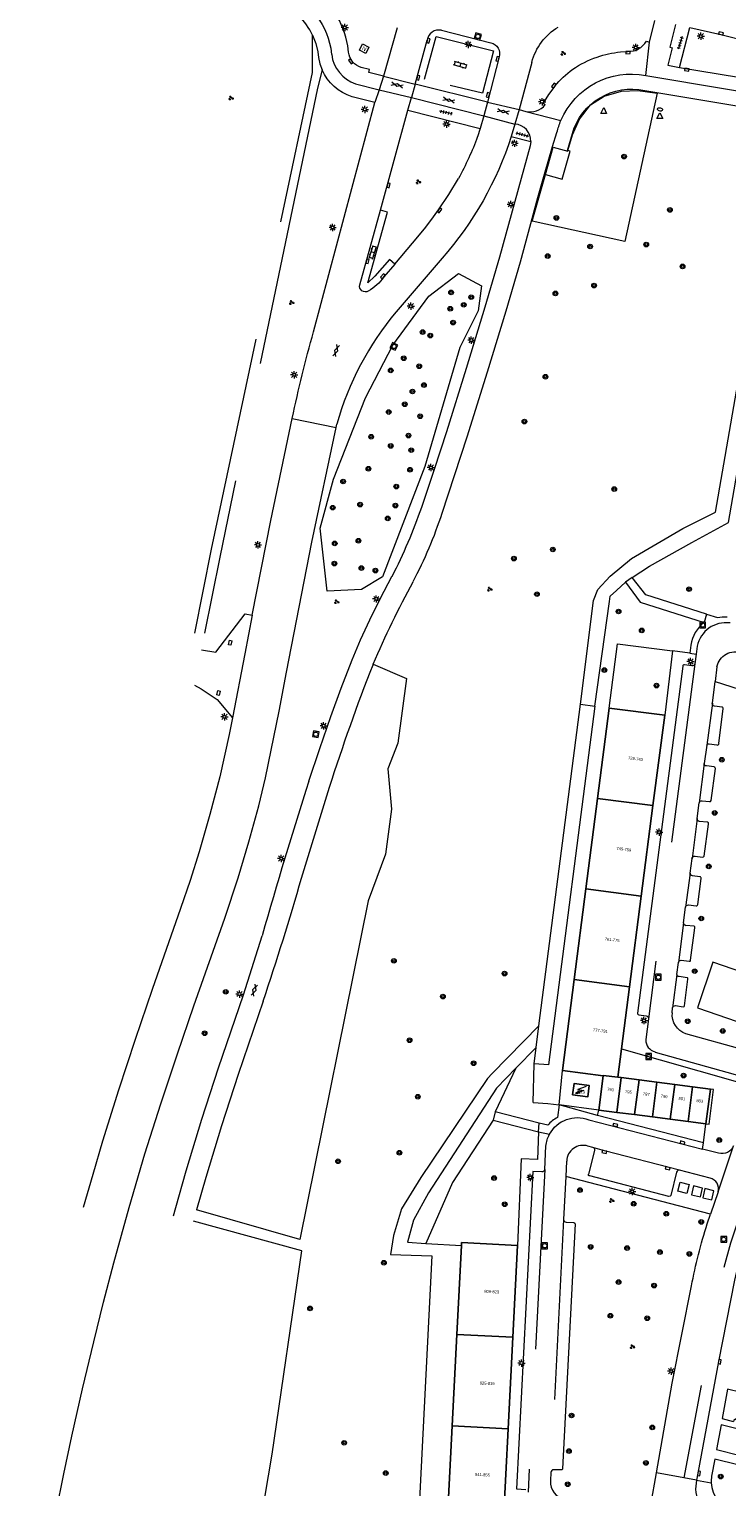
# Model space of a CAD drawing. Extents: x 131101 to 132041, y 397511 to 398853.
# Tile 22 of 80: x 131186 to 131305, y 397952 to 398202. Entities that reach past the tile are written whole.
import ezdxf
from ezdxf.enums import TextEntityAlignment as Align

# ---------------------------------------------------------------- set-up
doc = ezdxf.new("R2010")
doc.units = 0
doc.linetypes.add('DGN Style 2', pattern=[51.514866, 30.90892, -20.605946])
doc.linetypes.add('DGN Style 3', pattern=[72.120812, 51.514866, -20.605946])
doc.layers.add('_vervallen situatie', color=250, linetype='Continuous', lineweight=9, plot=False)
for name, color, linetype, lineweight in [('gg-afsc-hekwerk', 250, 'Continuous', 9), ('gg-bbg-hoofdgebouw', 10, 'Continuous', 25), ('gg-bbg-tussenscheiding', 10, 'Continuous', 25), ('gg-knt-onverhard', 250, 'DGN Style 3', 9), ('gg-knt-verharding', 250, 'Continuous', 9), ('gg-knt-verharding nz', 250, 'DGN Style 2', 9), ('gg-kwrk-afval apart plaats', 250, 'Continuous', 9), ('gt-grn-groengrens', 250, 'Continuous', 9), ('gt-grn-weggrens', 250, 'Continuous', 9), ('gt-symb-boom', 250, 'Continuous', 9), ('gt-symb-brandkraan', 250, 'Continuous', 9), ('gt-symb-gesloten verharding', 250, 'Continuous', 9), ('gt-symb-groenvak', 250, 'Continuous', 9), ('gt-symb-klinker verharding', 250, 'Continuous', 9), ('gt-symb-kolk', 250, 'Continuous', 9), ('gt-symb-kolk center center', 250, 'Continuous', 9), ('gt-symb-lichtmast', 250, 'Continuous', 9), ('gt-symb-nortonput', 250, 'Continuous', 9), ('gt-symb-rioolschacht', 250, 'Continuous', 9), ('gt-symb-tegel verharding', 250, 'Continuous', 9), ('gt-symb-trafo symbool', 250, 'Continuous', 9), ('gt-symb-waterafsluiter', 250, 'Continuous', 9), ('X-AL-huisnummers', 2, 'Continuous', 25)]:
    doc.layers.add(name, color=color, linetype=linetype, lineweight=lineweight)
doc.styles.add('CS Annotative', font='arial.ttf')
doc.styles.add('Style-arial_old', font='arial_old.shx')

# ---------------------------------------------------------------- blocks, each defined once
blk = doc.blocks.new('gt0-LMAST')
at = {"layer": 'gt-symb-lichtmast'}
for p, q in [((-0.18, 0.17), (-0.45, 0.44)), ((-0.01, 0.25), (-0.01, 0.62)), ((0.17, 0.17), (0.44, 0.44)), ((-0.26, 0), (-0.63, 0)), ((-0.18, -0.18), (-0.45, -0.45)), ((-0.01, -0.25), (-0.01, -0.63)), ((0.44, -0.45), (0.17, -0.18)), ((0.24, 0), (0.62, 0))]:
    blk.add_line(p, q, dxfattribs=at)
blk.add_circle((-0.01, 0), 0.25, dxfattribs=at)
blk = doc.blocks.new('gt0-BOOM')
at = {"layer": 'gt-symb-boom'}
for radius in [0.4, 0.2]:
    blk.add_circle((0, 0), radius, dxfattribs=at)
blk = doc.blocks.new('gt0-KOLK')
at = {"layer": 'gt-symb-kolk', "flags": 128}
blk.add_lwpolyline([(0, 0), (0.38, 0), (0.38, 0.4), (-0.38, 0.4), (-0.38, 0), (0, 0)], dxfattribs=at)
blk = doc.blocks.new('gt0-RS')
at = {"layer": 'gt-symb-rioolschacht', "flags": 128}
blk.add_lwpolyline([(-0.5, -0.5), (0.5, -0.5), (0.5, 0.5), (-0.5, 0.5), (-0.5, -0.5)], close=True, dxfattribs=at)
at = {"layer": 'gt-symb-rioolschacht'}
blk.add_circle((0, 0), 0.375, dxfattribs=at)
blk = doc.blocks.new('gt0-GRVAK')
at = {"layer": 'gt-symb-groenvak'}
for p, q in [((-0.11, 0.19), (-0.23, 0.24)), ((-0.18, 0.15), (0.09, 0.15)), ((-0.09, 0.21), (-0.16, 0.32)), ((-0.05, 0.21), (-0.05, 0.39)), ((0, 0.21), (0.06, 0.32)), ((0.02, 0.19), (0.13, 0.24)), ((0.26, -0.05), (0.2, 0.06)), ((0.3, -0.05), (0.3, 0.13)), ((0.35, -0.05), (0.41, 0.06)), ((-0.24, -0.23), (-0.36, -0.18)), ((-0.32, -0.26), (-0.05, -0.26)), ((-0.23, -0.21), (-0.29, -0.09)), ((-0.18, -0.2), (-0.18, -0.02)), ((-0.14, -0.21), (-0.07, -0.09)), ((-0.12, -0.23), (0, -0.18)), ((0.24, -0.07), (0.12, -0.02)), ((0.17, -0.11), (0.44, -0.11)), ((0.37, -0.07), (0.49, -0.02))]:
    blk.add_line(p, q, dxfattribs=at)
blk = doc.blocks.new('gt0-WAFSL')
at = {"layer": 'gt-symb-waterafsluiter'}
for p, q in [((-0.5, -0.33), (0, 0.67)), ((0, 0.67), (0.5, -0.33)), ((0.5, -0.33), (-0.5, -0.33))]:
    blk.add_line(p, q, dxfattribs=at)
blk = doc.blocks.new('gt0-TEG1')
at = {"layer": 'gt-symb-tegel verharding'}
for p, q in [((-1.12, 0), (1.12, 0)), ((-0.9, -0.25), (-0.9, 0.25)), ((-0.45, -0.25), (-0.45, 0.25)), ((0, -0.25), (0, 0.25)), ((0.45, -0.25), (0.45, 0.25)), ((0.9, -0.25), (0.9, 0.25))]:
    blk.add_line(p, q, dxfattribs=at)
blk = doc.blocks.new('gt0-GESVH1')
at = {"layer": 'gt-symb-gesloten verharding'}
for p, q in [((-0.99, -0.26), (0.01, 0.24)), ((0.01, -0.26), (-0.99, 0.24)), ((0.01, 0.24), (1.01, -0.26)), ((1.01, 0.24), (0.01, -0.26))]:
    blk.add_line(p, q, dxfattribs=at)
blk = doc.blocks.new('gt0-HSP')
at = {"layer": 'gt-symb-trafo symbool', "flags": 128}
for points in [[(0.77, 0.75), (-0.53, 0), (0.47, 0), (-0.83, -0.75)], [(-0.22, -0.24), (-0.83, -0.75), (-0.08, -0.48)]]:
    blk.add_lwpolyline(points, dxfattribs=at)
blk = doc.blocks.new('gt0-KL1')
at = {"layer": 'gt-symb-klinker verharding'}
for p, q in [((-1.15, 0.3), (1.15, 0.3)), ((-1, -0.3), (-1, 0.3)), ((-0.5, 0.3), (-0.5, 0.45)), ((0, -0.3), (0, 0.3)), ((0.5, 0.3), (0.5, 0.45)), ((1, -0.3), (1, 0.3)), ((-1.15, -0.3), (1.15, -0.3)), ((-0.5, -0.45), (-0.5, -0.3)), ((0.5, -0.45), (0.5, -0.3))]:
    blk.add_line(p, q, dxfattribs=at)
blk = doc.blocks.new('gt0-NPUT')
at = {"layer": 'gt-symb-nortonput', "flags": 128}
blk.add_lwpolyline([(-0.57, -0.61), (-0.57, 0.59), (0.63, 0.59), (0.63, -0.61), (-0.57, -0.61)], close=True, dxfattribs=at)
at = {"layer": 'gt-symb-nortonput', "style": 'Style-arial_old'}
blk.add_text('N', height=0.7, dxfattribs=at).set_placement((0.05, -0.03), align=Align.MIDDLE_CENTER)
blk = doc.blocks.new('gt0-KOLKCC')
at = {"layer": 'gt-symb-kolk center center', "flags": 128}
blk.add_lwpolyline([(-0.38, 0.2), (0.38, 0.2), (0.38, -0.2), (-0.38, -0.2), (-0.38, 0.2)], close=True, dxfattribs=at)
blk = doc.blocks.new('gt0-BR')
at = {"layer": 'gt-symb-brandkraan', "extrusion": (0, 0, -1)}
for centre, radius, start, end in [((0.24, 0), 0.206, 287.5669, 72.4331), ((-0.6, -2.66), 3, 72.4331, 73.108), ((0, -0.69), 0.938, 73.108, 106.892), ((0.6, -2.66), 3, 106.892, 107.5669), ((-0.24, 0), 0.206, 107.5669, 252.433), ((-0.6, 2.66), 3, 286.892, 287.5669), ((0.6, 2.66), 3, 252.433, 253.1079)]:
    blk.add_arc(centre, radius, start, end, dxfattribs=at)
at = {"layer": 'gt-symb-brandkraan'}
blk.add_arc((0, 0.69), 0.938, 253.108, 286.8921, dxfattribs=at)
blk = doc.blocks.new('_vervallen situatie')
at = {"layer": 'gg-knt-verharding'}
blk.add_arc((131306.2, 397951.85), 6.13, 176.7078, 257.2114, dxfattribs=at)
at = {"layer": 'gt-symb-brandkraan', "rotation": 346.9924952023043}
blk.add_blockref('gt0-BR', (131293.97, 398188.53), dxfattribs=at)

msp = doc.modelspace()

# ---------------------------------------------------------------- linework, layer by layer
at = {"layer": 'gg-afsc-hekwerk', "flags": 128}
for points in [[(131278.16, 398181.44), (131278.94, 398184.12), (131280.15, 398186.86), (131282.05, 398189.27), (131284.4, 398190.79), (131287.36, 398191.67), (131290.16, 398191.75), (131293.49, 398191.3), (131287.95, 398165.83), (131272.02, 398169.3), (131274.29, 398177.33)], [(131274.29, 398177.33), (131275.62, 398182.05), (131278.13, 398181.33), (131278.16, 398181.44)]]:
    msp.add_lwpolyline(points, dxfattribs=at)
at = {"layer": 'gg-bbg-hoofdgebouw'}
for p, q in [((131283.24, 398070.24), (131285.25, 398085.76)), ((131285.25, 398085.76), (131294.76, 398084.55)), ((131292.75, 398069.01), (131294.76, 398084.55)), ((131281.23, 398054.7), (131283.24, 398070.24)), ((131290.74, 398053.47), (131292.75, 398069.01)), ((131279.22, 398039.15), (131281.23, 398054.7)), ((131288.74, 398037.92), (131290.74, 398053.47)), ((131277.2, 398023.52), (131279.22, 398039.15)), ((131287.36, 398027.24), (131288.74, 398037.92)), ((131286.73, 398022.38), (131287.36, 398027.24)), ((131284.22, 398022.62), (131277.2, 398023.52)), ((131283.48, 398016.74), (131284.22, 398022.62)), ((131287.3, 398022.31), (131286.73, 398022.38)), ((131290.36, 398021.92), (131287.3, 398022.31)), ((131293.42, 398021.53), (131290.36, 398021.92)), ((131296.48, 398021.14), (131293.42, 398021.53)), ((131299.54, 398020.75), (131296.48, 398021.14)), ((131302.61, 398020.36), (131299.54, 398020.75)), ((131301.83, 398014.39), (131302.61, 398020.36)), ((131283.48, 398016.74), (131286.54, 398016.35)), ((131286.54, 398016.35), (131289.6, 398015.96)), ((131289.6, 398015.96), (131292.66, 398015.57)), ((131292.66, 398015.57), (131295.72, 398015.17)), ((131295.72, 398015.17), (131298.77, 398014.78)), ((131298.77, 398014.78), (131301.83, 398014.39)), ((131259.1, 397978.21), (131259.88, 397993.48)), ((131268.7, 397977.74), (131269.5, 397993.51)), ((131258.3, 397962.53), (131259.1, 397978.21)), ((131267.9, 397962.05), (131268.7, 397977.74)), ((131257.5, 397946.84), (131258.3, 397962.53)), ((131267.1, 397946.37), (131267.9, 397962.05))]:
    msp.add_line(p, q, dxfattribs=at)
at = {"layer": 'gg-bbg-hoofdgebouw', "flags": 128}
for points in [[(131279.69, 398021.26), (131279.25, 398021.32), (131278.97, 398019.39), (131281.55, 398019.01), (131281.83, 398020.94), (131279.69, 398021.26)], [(131259.88, 397993.48), (131259.91, 397994), (131269.5, 397993.51)]]:
    msp.add_lwpolyline(points, dxfattribs=at)
at = {"layer": 'gg-bbg-tussenscheiding'}
for p, q in [((131292.75, 398069.01), (131283.24, 398070.24)), ((131290.74, 398053.47), (131281.23, 398054.7)), ((131288.74, 398037.92), (131279.22, 398039.15)), ((131286.54, 398016.35), (131287.3, 398022.31)), ((131289.6, 398015.96), (131290.36, 398021.92)), ((131292.66, 398015.57), (131293.42, 398021.53)), ((131295.72, 398015.17), (131296.48, 398021.14)), ((131298.77, 398014.78), (131299.54, 398020.75)), ((131268.7, 397977.74), (131259.1, 397978.21)), ((131267.9, 397962.05), (131258.3, 397962.53))]:
    msp.add_line(p, q, dxfattribs=at)
at = {"layer": 'gg-bbg-tussenscheiding', "flags": 128}
msp.add_lwpolyline([(131284.22, 398022.62), (131284.23, 398022.7), (131286.73, 398022.38)], dxfattribs=at)
at = {"layer": 'gg-knt-onverhard', "flags": 128}
for points in [[(131214.15, 398098.63), (131216.99, 398113), (131234.33, 398194.85), (131234.33, 398201.25)], [(131235.96, 398195.33), (131235.16, 398192.13), (131218.42, 398111.68), (131215.82, 398098.58)]]:
    msp.add_lwpolyline(points, dxfattribs=at)
at = {"layer": 'gg-knt-verharding'}
for p, q in [((131248.87, 398202.53), (131246.49, 398194.2)), ((131292.15, 398200.05), (131293.07, 398203.76)), ((131297.29, 398195.73), (131299.09, 398202.57)), ((131251.95, 398192.85), (131254.02, 398200.38)), ((131256.45, 398202.09), (131264.95, 398199.94)), ((131291.62, 398200.22), (131292.15, 398200.05)), ((131237.46, 398199.04), (131237.61, 398197.94)), ((131240.52, 398198.35), (131240.37, 398199.4)), ((131266.37, 398197.52), (131264.35, 398189.74)), ((131287.19, 398198.37), (131288.45, 398198.48)), ((131271.96, 398196.58), (131269.77, 398188.52)), ((131297.29, 398195.73), (131344.84, 398187.88)), ((131241.72, 398192.91), (131245.76, 398191.88)), ((131264.35, 398189.74), (131251.95, 398192.85)), ((131245.05, 398189.69), (131241.15, 398190.67)), ((131245.76, 398191.88), (131245.05, 398189.69)), ((131250.7, 398188.38), (131251.3, 398190.53)), ((131251.3, 398190.53), (131263.74, 398187.4)), ((131291.35, 398191.74), (131329.45, 398185.45)), ((131234.49, 398150.33), (131245.05, 398189.69)), ((131245.99, 398171.23), (131250.7, 398188.38)), ((131250.7, 398188.38), (131263.12, 398185.24)), ((131269.77, 398188.52), (131270.94, 398188.18)), ((131263.12, 398185.24), (131262.66, 398183.83)), ((131263.74, 398187.4), (131263.12, 398185.24)), ((131269.07, 398186), (131268.44, 398183.88)), ((131268.44, 398183.88), (131271.79, 398183.01)), ((131278.07, 398181.47), (131278.92, 398184.36)), ((131278.07, 398181.47), (131278.16, 398181.44)), ((131274.29, 398177.33), (131274.14, 398177.37)), ((131242.46, 398158.42), (131245.99, 398171.23)), ((131256.56, 398163), (131248.66, 398153.75)), ((131248.46, 398161.96), (131246.55, 398159.76)), ((131238.37, 398133.91), (131238.49, 398134.51)), ((131289.18, 398108.17), (131288.02, 398107.34)), ((131301.93, 398101.88), (131301.51, 398100.46)), ((131296.08, 398095.59), (131294.76, 398084.55)), ((131299.1, 398095.17), (131296.08, 398095.59)), ((131299.26, 398096.54), (131299.1, 398095.17)), ((131300.15, 398095.02), (131299.94, 398093.36)), ((131300.33, 398096.36), (131300.15, 398095.02)), ((131244.72, 398093.19), (131244.74, 398093.26)), ((131244.76, 398093.29), (131244.74, 398093.26)), ((131297.87, 398092.97), (131290.1, 398033.39)), ((131299.44, 398092.99), (131298.14, 398093.17)), ((131303.73, 398092.84), (131303.41, 398090.31)), ((131302.94, 398086.59), (131303.41, 398090.31)), ((131304.6, 398085.93), (131303.33, 398086.08)), ((131304.08, 398079.67), (131304.81, 398085.66)), ((131301.98, 398079.41), (131301.55, 398076.26)), ((131302.39, 398079.62), (131303.7, 398079.42)), ((131303.24, 398075.65), (131301.95, 398075.83)), ((131302.75, 398069.89), (131303.46, 398075.38)), ((131232.43, 398056.57), (131237.27, 398072.19)), ((131300.32, 398066.78), (131300.67, 398069.46)), ((131301.18, 398069.85), (131302.46, 398069.69)), ((131302.05, 398066.16), (131300.71, 398066.28)), ((131301.52, 398060.35), (131302.27, 398065.84)), ((131299.12, 398057.42), (131299.45, 398059.95)), ((131299.97, 398060.33), (131301.25, 398060.16)), ((131300.79, 398056.79), (131299.51, 398056.94)), ((131300.44, 398052.01), (131301.02, 398056.49)), ((131298.01, 398048.89), (131298.35, 398051.57)), ((131298.86, 398051.97), (131300.16, 398051.81)), ((131299.8, 398048.3), (131298.37, 398048.4)), ((131299.19, 398042.47), (131299.95, 398048.02)), ((131297.61, 398042.47), (131298.96, 398042.3)), ((131296.86, 398040.03), (131297.12, 398042.07)), ((131298.61, 398039.43), (131297.23, 398039.66)), ((131298.18, 398034.63), (131298.76, 398039.23)), ((131290.31, 398033.1), (131291.59, 398032.9)), ((131291.98, 398032.41), (131291.52, 398028.85)), ((131296.07, 398033.43), (131296.11, 398034.28)), ((131296.64, 398034.67), (131297.95, 398034.47)), ((131276.63, 398017.62), (131277.2, 398023.52)), ((131276.63, 398017.62), (131276.35, 398015.48)), ((131283.48, 398016.74), (131276.63, 398017.62)), ((131283.23, 398015.83), (131276.63, 398017.62)), ((131265.7, 398016.46), (131265.34, 398015.04)), ((131265.34, 398015.04), (131273.13, 398013.01)), ((131273.23, 398014.52), (131265.7, 398016.46)), ((131281.72, 398015.09), (131301.27, 398010.05)), ((131301.41, 398011.12), (131283.23, 398015.83)), ((131273.13, 398013.01), (131273.23, 398014.52)), ((131274.7, 398014.15), (131273.23, 398014.52)), ((131301.41, 398011.12), (131301.83, 398014.39)), ((131274.17, 398006.56), (131274.38, 398010.58)), ((131282.45, 398010.34), (131281.58, 398010.57)), ((131301.27, 398010.05), (131301.41, 398011.12)), ((131303.99, 398009.34), (131301.27, 398010.05)), ((131277.94, 398007.99), (131277.79, 398005.36)), ((131281.72, 398005.72), (131282.76, 398009.78)), ((131277.79, 398005.36), (131277.42, 397997.96)), ((131302.61, 397998.85), (131277.79, 398005.36)), ((131295.49, 398001.91), (131281.9, 398005.46)), ((131296.81, 398006.1), (131295.8, 398002.1)), ((131302.58, 398005.05), (131297.33, 398006.43)), ((131303.92, 398002.74), (131302.61, 397998.85)), ((131277.85, 397997.49), (131279.17, 397997.42)), ((131302.08, 397997.23), (131302.61, 397998.85)), ((131279.38, 397997.22), (131277.24, 397955.18)), ((131275.23, 397954.59), (131275.16, 397953.1)), ((131292.39, 397949), (131293.36, 397954.46)), ((131298.04, 397953.6), (131293.36, 397954.46)), ((131300.25, 397953.21), (131298.04, 397953.6)), ((131300.25, 397953.21), (131300.08, 397952.2))]:
    msp.add_line(p, q, dxfattribs=at)
at = {"layer": 'gg-knt-verharding', "flags": 128}
for points in [[(131296.64, 398203.06), (131295.67, 398199.21), (131296.03, 398199.09), (131295.31, 398196.12), (131297.29, 398195.73)], [(131299.09, 398202.57), (131304.37, 398201.36), (131309.35, 398200.13), (131314.3, 398198.84), (131322.75, 398196.45), (131345.21, 398189.84)], [(131234.33, 398201.25), (131234.88, 398199.85), (131235.24, 398198.39), (131235.36, 398197.42), (131235.59, 398196.35), (131235.96, 398195.33)], [(131246.49, 398194.2), (131244, 398194.83), (131244.12, 398195.34), (131242.68, 398195.68)], [(131291.53, 398194.33), (131348.61, 398184.78), (131353.36, 398183.21)], [(131275.89, 398192.49), (131274.83, 398191.08), (131273.93, 398189.57), (131274.25, 398189.33)], [(131271.79, 398183.01), (131271.7, 398182.26), (131266.41, 398163.16), (131263.91, 398154.54), (131260.71, 398144.06), (131257.3, 398133.18), (131255.18, 398126.68), (131253.01, 398120.19)], [(131274.14, 398177.37), (131275.51, 398182.12), (131276.27, 398184.57)], [(131274.29, 398177.33), (131277.17, 398176.51), (131278.53, 398181.33), (131278.16, 398181.44)], [(131248.46, 398161.96), (131251.51, 398165.53), (131253.57, 398168.03), (131254.79, 398169.65), (131255.97, 398171.3), (131257.74, 398173.92), (131259.37, 398176.64)], [(131256.58, 398119.22), (131260.87, 398132.32), (131264.37, 398143.46), (131267.54, 398153.92), (131270, 398162.32), (131273, 398173.39), (131274.14, 398177.37)], [(131248.46, 398161.96), (131247.54, 398162.76), (131245.05, 398159.89), (131243.83, 398158.74), (131247.18, 398170.87), (131245.99, 398171.23)], [(131223.97, 398101.67), (131227.17, 398117.94), (131230.85, 398135.47)], [(131190.32, 397947.77), (131191.64, 397954.28), (131193.03, 397960.77), (131194.88, 397968.89), (131196.81, 397976.99), (131198.48, 397983.78), (131200.24, 397990.54), (131202.86, 398000), (131205.57, 398009.21), (131208.3, 398017.83), (131211.15, 398026.42), (131213.97, 398034.65), (131219.3, 398049.71), (131221.57, 398056.62), (131223.41, 398062.78), (131225.1, 398068.98), (131226.24, 398073.75), (131227.26, 398078.54), (131228.61, 398085.21), (131229.86, 398091.9), (131234.21, 398114.22), (131238.37, 398133.91)], [(131233.71, 398073.23), (131235.56, 398078.79), (131237.49, 398084.33), (131239.26, 398089.18), (131241.13, 398094.01), (131242.59, 398097.48), (131244.17, 398100.91), (131245.99, 398104.64), (131247.92, 398108.31)], [(131301.93, 398101.88), (131291.54, 398105.17), (131289.18, 398108.17)], [(131288.02, 398107.34), (131290.53, 398103.91), (131301.51, 398100.46)], [(131223.97, 398101.67), (131222.74, 398095.08), (131220.58, 398084.09)], [(131301.93, 398101.88), (131303.85, 398101.29), (131304.65, 398101.4), (131305.46, 398101.44)], [(131303.41, 398090.31), (131326.72, 398082.85), (131327.9, 398086.59), (131332.1, 398085.24)], [(131220.58, 398084.09), (131220.01, 398081.21), (131218.42, 398073.94), (131216.72, 398067.48), (131214.86, 398061.07), (131213.32, 398056.18), (131211.66, 398051.33), (131206.8, 398037.46), (131203.89, 398028.87), (131201.04, 398020.15), (131198.3, 398011.39), (131196.61, 398005.7), (131194.96, 398000)], [(131333.33, 398067.09), (131332.6, 398065), (131326.28, 398046.57), (131319.93, 398028.16), (131312.9, 398007.35), (131308.1, 397992.87), (131307.49, 397990.74), (131306.73, 397987.55), (131304, 397973.59), (131300.46, 397954.42), (131300.25, 397953.21)], [(131210.48, 397998.61), (131210.86, 398000), (131212.66, 398006.3), (131215.35, 398015.17), (131218.2, 398023.98), (131222.46, 398036.51), (131225.7, 398046.67)], [(131308.86, 398031.35), (131311.51, 398039.21), (131303.02, 398042.16), (131300.37, 398034.29), (131308.86, 398031.35)], [(131225.87, 398035.43), (131221.58, 398022.84), (131218.71, 398014.02), (131216.01, 398005.15), (131214.43, 397999.64)], [(131309.98, 398026.61), (131308.3, 398027.09), (131298.4, 398029.85)], [(131287.36, 398027.24), (131307.28, 398021.61), (131307.58, 398022.62)], [(131293.13, 398026.71), (131306.87, 398022.84), (131307.58, 398022.62)], [(131301.83, 398014.39), (131302.38, 398014.32), (131303.15, 398020.29), (131302.61, 398020.36)], [(131272.2, 398018.05), (131274.71, 398017.87), (131276.63, 398017.62)], [(131273.13, 398013.01), (131272.91, 398008.27), (131270.14, 398008.39), (131269.5, 397993.51)], [(131273.7, 398006.12), (131272.16, 398006.19), (131269.36, 397951.72), (131270.92, 397951.63)], [(131293.36, 397954.46), (131296.02, 397969.87), (131299.36, 397986.55)], [(131310.26, 397967.68), (131305.55, 397968.82), (131304.62, 397963.8), (131306.51, 397963.3), (131306.55, 397963.43), (131306.68, 397963.39), (131306.77, 397963.7), (131306.91, 397963.66), (131306.98, 397963.83), (131309.21, 397963.22)], [(131308.8, 397961.62), (131304.43, 397962.72), (131303.65, 397958.51), (131307.69, 397957.48)], [(131277.03, 397954.97), (131275.68, 397955.02), (131275.51, 397954.97), (131275.37, 397954.89), (131275.26, 397954.72), (131275.23, 397954.59)], [(131307.31, 397955.86), (131303.35, 397956.85), (131302.82, 397953.91)]]:
    msp.add_lwpolyline(points, dxfattribs=at)
at = {"layer": 'gg-knt-verharding', "extrusion": (0, 0, -1)}
for centre, radius, start, end in [((-131223.65, 398196.21), 14.1, 112.4251, 168.437), ((-131281.52, 398194.16), 9.86, 14.2095, 59.4155), ((-131243.59, 398198.63), 3.08, 287.0555, 354.7648), ((-131264.47, 398198.03), 1.97, 103.8305, 195.1433), ((-131288.61, 398182.05), 16.38, 70.5513, 85.0206), ((-131243.64, 398198.68), 8.38, 287.3006, 336.4564), ((-131288.92, 398181.76), 16.88, 39.4603, 53.9326), ((-131289.02, 398181.45), 13.12, 23.1732, 101.0493), ((-131289.22, 398180.24), 18.29, 55.9652, 70.6192), ((-131289.04, 398181.48), 10.52, 15.8936, 102.6684), ((-131288.95, 398181.47), 13.05, 13.7481, 23.206), ((-131212.8, 398201.72), 58.43, 197.7732, 221.5078), ((-131209.69, 398203.67), 56.56, 200.5301, 208.5508), ((-131243.39, 398158.15), 0.976, 238.5186, 16.4537), ((-131239.32, 398164.95), 8.91, 215.6975, 239.0275), ((-131442.56, 398091.45), 216.23, 11.7456, 15.8), ((-131171.01, 398148.3), 86.69, 198.921, 207.4762), ((-131388.1, 398032.85), 155.56, 22.8642, 28.655), ((-131306.85, 398092.24), 3.18, 10.8636, 110.6881), ((-131562.64, 397968.63), 341.46, 17.6563, 21.3961), ((-131299.5, 398093.43), 0.445, 188.409, 277.5945), ((-131303.39, 398086.54), 0.457, 277.8166, 6.4335), ((-131302.31, 398079.28), 0.348, 21.3122, 104.224), ((-131301.94, 398076.23), 0.399, 269.8427, 4.174), ((-131301.13, 398069.39), 0.462, 8.2486, 97.1972), ((-131300.77, 398066.73), 0.446, 276.8018, 6.1352), ((-131299.9, 398059.87), 0.46, 9.4889, 98.4433), ((-131299.57, 398057.38), 0.448, 277.2237, 5.514), ((-131298.83, 398051.49), 0.478, 8.5574, 93.4015), ((-131298.46, 398048.84), 0.454, 280.7373, 6.3761), ((-131297.58, 398042), 0.468, 8.7095, 93.2883), ((-131297.21, 398040.01), 0.352, 265.8578, 4.5976), ((-131291.55, 398032.46), 0.437, 96.1608, 186.4328), ((-131299.46, 398033.09), 3.4, 288.0674, 5.8106), ((-131296.58, 398034.2), 0.473, 9.0965, 96.8843), ((-131279.78, 398010.02), 5.43, 28.2968, 111.0192), ((-131279.77, 398010.02), 5.42, 5.8716, 28.302), ((-131304.58, 398011.43), 2.17, 201.8052, 285.5605), ((-131273.7, 398006.59), 0.469, 184.455, 270.2377), ((-131281.86, 398005.63), 0.174, 256.548, 34.0171), ((-131295.54, 398002.17), 0.263, 195.1376, 281.7928), ((-131279.17, 397997.21), 0.212, 91.6102, 177.5493), ((-131380.07, 397971.71), 82.06, 10.4247, 18.1221), ((-131277.05, 397955.17), 0.194, 176.8138, 277.5289)]:
    msp.add_arc(centre, radius, start, end, dxfattribs=at)
at = {"layer": 'gg-knt-verharding'}
for centre, radius, start, end in [((131224.4, 398196.61), 16.21, 9.9015, 53.4813), ((131223.81, 398196.31), 11.62, 25.1398, 65.6062), ((131255.99, 398200.16), 1.98, 76.5984, 173.4994), ((131288.58, 398201.99), 3.52, 267.8553, 329.7649), ((131243.61, 398198.64), 6.03, 186.7177, 251.8176), ((131271.71, 398191.29), 3.21, 256.0513, 322.3885), ((131268.86, 398183.07), 2.93, 358.8, 85.8866), ((131288.77, 398120.24), 52.26, 140.1275, 164.1533), ((131186.89, 398141.84), 73.26, 332.004, 342.0188), ((131305.2, 398095.74), 5.99, 128.0848, 172.3877), ((131305.29, 398095.35), 5.06, 82.2084, 168.4495), ((131298.1, 398092.94), 0.232, 80.4223, 172.8389), ((131304.59, 398085.71), 0.218, 347.9489, 88.7861), ((131303.8, 398079.69), 0.285, 249.5163, 355.9843), ((131303.23, 398075.42), 0.23, 350.3426, 88.4678), ((131937.82, 397846.4), 739.75, 162.14358, 164.29213), ((131302.51, 398069.94), 0.251, 259.3382, 349.029), ((131302.1, 398065.95), 0.208, 326.8514, 104.9433), ((131301.28, 398060.4), 0.239, 261.5353, 348.6486), ((130739.16, 398198.17), 513.2, 341.5124, 343.9828), ((131300.76, 398056.53), 0.265, 351.8822, 82.1017), ((131300.21, 398052.03), 0.226, 255.7422, 354.5969), ((131299.72, 398048.08), 0.242, 347.1205, 70.1574), ((131299.01, 398042.47), 0.18, 254.1019, 359.3973), ((131298.6, 398039.27), 0.165, 347.5686, 88.6953), ((131290.34, 398033.33), 0.238, 166.8896, 263.4373), ((131297.98, 398034.66), 0.194, 260.8283, 350.8283), ((131293.62, 398028.75), 2.09, 177.1989, 256.5752), ((131279.64, 398009.69), 6.66, 119.571, 137.9173), ((131280.76, 398007.87), 2.82, 73.1128, 177.5507), ((131282.32, 398009.9), 0.458, 344.9009, 73.5905), ((131297.24, 398006), 0.44, 77.801, 166.3681), ((131302.15, 398003.26), 1.84, 343.6159, 76.5603), ((131277.87, 397997.94), 0.448, 177.5769, 267.2879), ((131278.24, 397952.95), 3.09, 177.1897, 258.1288), ((131307.83, 397952.94), 5.1, 169.1096, 181.8995), ((131307.78, 397952.95), 5.05, 181.9481, 257.2496)]:
    msp.add_arc(centre, radius, start, end, dxfattribs=at)
at = {"layer": 'gg-knt-verharding nz'}
for p, q in [((131246.49, 398194.2), (131245.76, 398191.88)), ((131246.49, 398194.2), (131251.95, 398192.85)), ((131251.95, 398192.85), (131251.3, 398190.53)), ((131245.76, 398191.88), (131251.3, 398190.53)), ((131264.35, 398189.74), (131263.74, 398187.4)), ((131264.35, 398189.74), (131269.77, 398188.52)), ((131269.77, 398188.52), (131269.07, 398186)), ((131263.74, 398187.4), (131269.07, 398186)), ((131299.94, 398093.36), (131291.98, 398032.41)), ((131302.94, 398086.59), (131301.98, 398079.41)), ((131301.55, 398076.26), (131300.67, 398069.46)), ((131300.32, 398066.78), (131299.45, 398059.95)), ((131299.12, 398057.42), (131298.35, 398051.57)), ((131298.01, 398048.89), (131297.12, 398042.07)), ((131296.86, 398040.03), (131296.11, 398034.28)), ((131283.23, 398015.83), (131283.48, 398016.74)), ((131274.17, 398006.56), (131271.33, 397951.17)), ((131277.42, 397997.96), (131275.23, 397954.59))]:
    msp.add_line(p, q, dxfattribs=at)
at = {"layer": 'gg-knt-verharding nz', "flags": 128}
for points in [[(131253.54, 398193.7), (131255.55, 398201.02), (131265.38, 398198.54), (131263.49, 398191.28), (131253.54, 398193.7)], [(131215.27, 398095.75), (131217.73, 398095.32), (131222.76, 398101.91), (131223.97, 398101.67)], [(131214.08, 398089.71), (131215.24, 398089.07), (131217.95, 398087.23), (131220.58, 398084.09)], [(131331.23, 398067.81), (131310.14, 398006.13), (131306.07, 397993.89), (131304.83, 397989.33), (131303.69, 397983.6), (131298.04, 397953.6)], [(131297.33, 398006.43), (131284.46, 398009.77), (131282.45, 398010.34)]]:
    msp.add_lwpolyline(points, dxfattribs=at)
at = {"layer": 'gg-kwrk-afval apart plaats', "flags": 128}
for points in [[(131297.04, 398002.81), (131297.43, 398004.35), (131298.98, 398003.97), (131298.59, 398002.43), (131297.04, 398002.81)], [(131299.72, 398003.76), (131299.35, 398002.22), (131300.89, 398001.83), (131301.25, 398003.36), (131299.72, 398003.76)], [(131301.29, 398001.71), (131302.83, 398001.31), (131303.22, 398002.86), (131301.68, 398003.26), (131301.29, 398001.71)]]:
    msp.add_lwpolyline(points, dxfattribs=at)
at = {"layer": 'gt-grn-groengrens'}
for p, q in [((131273.19, 398031.18), (131280.29, 398086.4)), ((131280.29, 398086.4), (131282.77, 398086.08)), ((131272.71, 398027.47), (131273.19, 398031.18)), ((131272.71, 398027.47), (131269.24, 398023.93)), ((131272.35, 398024.67), (131272.71, 398027.47)), ((131269.24, 398023.93), (131265.7, 398016.46)), ((131272.2, 398018.05), (131272.35, 398024.67)), ((131253.77, 397993.85), (131259.88, 397993.48))]:
    msp.add_line(p, q, dxfattribs=at)
at = {"layer": 'gt-grn-groengrens', "flags": 128}
for points in [[(131280.29, 398086.4), (131282.57, 398104.24), (131283.27, 398106.08), (131285.41, 398108.41), (131289.08, 398111.45), (131297.89, 398116.57), (131303.5, 398119.37), (131312.66, 398172.14)], [(131289.18, 398108.17), (131292.13, 398110.12), (131299.42, 398114.16), (131305.72, 398117.6), (131315.12, 398171.73)], [(131235.62, 398116.65), (131237.95, 398125.02), (131243.44, 398139.01), (131248.1, 398148.07), (131254.27, 398156.43), (131259.38, 398160.33), (131263.33, 398158.22), (131262.78, 398153.96), (131259.62, 398147.65), (131253.59, 398127.22), (131246.32, 398108.28), (131242.75, 398106.09), (131236.85, 398105.82), (131235.62, 398116.65)], [(131282.77, 398086.08), (131285.32, 398104.06), (131285.4, 398104.95), (131286.48, 398105.96), (131288.02, 398107.34)], [(131285.25, 398085.76), (131286.68, 398096.8), (131296.08, 398095.59)], [(131244.74, 398093.26), (131250.46, 398090.85), (131248.95, 398079.71), (131247.24, 398075.31), (131247.89, 398068.39), (131246.86, 398060.65), (131243.88, 398052.67), (131232.18, 397994.55), (131214.43, 397999.64)], [(131282.77, 398086.08), (131274.82, 398024.51), (131272.35, 398024.67)], [(131273.19, 398031.18), (131265.15, 398023.04), (131264.38, 398022.15), (131252.94, 398005.19), (131249.57, 397999.78), (131248.21, 397995.21), (131247.73, 397991.96), (131254.79, 397991.72), (131251.95, 397935.16), (131243.66, 397935.35), (131241.6, 397932.93), (131237.21, 397926.66), (131232.8, 397914.66), (131232.15, 397910.02), (131231.11, 397898.58), (131236.48, 397898.46)], [(131269.24, 398023.93), (131265.89, 398020.52), (131254.23, 398002.56), (131251.64, 397997.84), (131250.6, 397994.05), (131253.77, 397993.85)], [(131265.34, 398015.04), (131258.33, 398004.29), (131253.77, 397993.85)], [(131185.7, 397858.91), (131199.86, 397856.25), (131206.51, 397863.93), (131209.11, 397876.74), (131214.26, 397890.52), (131218.66, 397901.85), (131223.28, 397911.52), (131221.81, 397924.56), (131227.43, 397957.68), (131232.51, 397992.57), (131213.9, 397997.67)]]:
    msp.add_lwpolyline(points, dxfattribs=at)
at = {"layer": 'gt-grn-weggrens'}
for p, q in [((131291.53, 398194.33), (131292.15, 398200.05)), ((131270.94, 398188.18), (131276.95, 398186.61)), ((131230.85, 398135.47), (131238.37, 398133.91)), ((131299.1, 398095.17), (131300.15, 398095.02)), ((131273.13, 398013.01), (131275, 398012.59)), ((131303.92, 398002.74), (131306.59, 398010.62)), ((131300.25, 397953.21), (131302.73, 397952.78))]:
    msp.add_line(p, q, dxfattribs=at)

# ---------------------------------------------------------------- block references
at = {"layer": '_vervallen situatie'}
msp.add_blockref('_vervallen situatie', (0, 0), dxfattribs=at)
at = {"layer": 'gt-symb-boom'}
for p in [(131287.79, 398180.42), (131276.19, 398169.88), (131295.67, 398171.27), (131281.97, 398164.98), (131291.59, 398165.3), (131274.69, 398163.34), (131297.83, 398161.57), (131258.1, 398157.09), (131282.64, 398158.26), (131260.27, 398154.97), (131261.56, 398156.28), (131276.02, 398156.93), (131257.96, 398154.3), (131253.23, 398150.29), (131254.54, 398149.68), (131258.45, 398151.93), (131249.99, 398145.79), (131247.74, 398143.7), (131252.64, 398144.43), (131274.3, 398142.62), (131251.48, 398140.09), (131253.45, 398141.2), (131250.16, 398137.91), (131247.4, 398136.57), (131252.8, 398135.85), (131270.69, 398134.93), (131244.39, 398132.32), (131250.8, 398132.53), (131247.76, 398130.74), (131251.27, 398130.02), (131239.58, 398124.64), (131243.93, 398126.84), (131251.07, 398126.66), (131248.71, 398123.77), (131286.1, 398123.34), (131237.79, 398120.15), (131242.5, 398120.69), (131248.56, 398120.5), (131247.23, 398118.3), (131238.13, 398114.01), (131242.21, 398114.48), (131275.57, 398112.97), (131238.08, 398110.55), (131242.71, 398109.77), (131268.88, 398111.41), (131245.13, 398109.35), (131272.85, 398105.3), (131298.95, 398106.16), (131286.86, 398102.33), (131290.83, 398099.08), (131284.42, 398092.28), (131293.36, 398089.62), (131304.57, 398076.87), (131303.34, 398067.76), (131302.32, 398058.56), (131301.05, 398049.63), (131248.29, 398042.36), (131267.28, 398040.18), (131299.91, 398040.59), (131219.43, 398037.04), (131256.71, 398036.23), (131298.72, 398031.99), (131215.82, 398029.93), (131304.73, 398030.32), (131250.98, 398028.73), (131261.97, 398024.78), (131298, 398022.67), (131252.4, 398019.04), (131304.12, 398011.6), (131238.71, 398007.95), (131249.23, 398009.43), (131265.49, 398005.08), (131280.23, 398003.02), (131267.31, 398000.57), (131289.44, 398000.67), (131295.03, 397998.96), (131301.04, 397997.55), (131282.06, 397993.25), (131288.32, 397993.05), (131293.94, 397992.38), (131299, 397992.05), (131246.57, 397990.53), (131286.85, 397987.21), (131292.95, 397986.61), (131233.9, 397982.7), (131285.45, 397981.45), (131291.76, 397981.02), (131278.79, 397964.32), (131292.63, 397962.28), (131239.76, 397959.63), (131278.34, 397958.21), (131246.89, 397954.43), (131291.54, 397956.19), (131278.12, 397952.51), (131304.38, 397953.83)]:
    msp.add_blockref('gt0-BOOM', p, dxfattribs=at)
at = {"layer": 'gt-symb-gesloten verharding'}
for p, rotation in [((131248.85, 398192.7), 346.172204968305), ((131257.75, 398190.1), 165.8803970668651), ((131267.03, 398188.17), 347.2846630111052), ((131238.38, 398147.1), 71.76430853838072), ((131224.33, 398037.33), 71.76430853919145)]:
    msp.add_blockref('gt0-GESVH1', p, dxfattribs=dict(at, rotation=rotation))
at = {"layer": 'gt-symb-groenvak'}
for p in [(131277.32, 398198.13), (131220.33, 398190.45), (131252.48, 398176.08), (131230.72, 398155.36), (131264.72, 398106.15), (131238.45, 398103.99), (131285.65, 398001.21), (131289.2, 397976.12)]:
    msp.add_blockref('gt0-GRVAK', p, dxfattribs=at)
at = {"layer": 'gt-symb-klinker verharding'}
for p, rotation in [((131259.69, 398196.14), 163.5037757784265), ((131244.67, 398163.97), 73.32270606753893)]:
    msp.add_blockref('gt0-KL1', p, dxfattribs=dict(at, rotation=rotation))
at = {"layer": 'gt-symb-kolk'}
for p, rotation in [((131254.02, 398200.38), 254.5188140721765), ((131304.37, 398201.36), 346.7004156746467), ((131266.29, 398197.15), 76.7561979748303), ((131288.45, 398198.48), 184.8207660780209), ((131241.06, 398196.87), 124.8183544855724), ((131298.6, 398195.52), 170.8486039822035), ((131252.26, 398194.01), 255.2826888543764), ((131275.89, 398192.49), 50.31173296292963), ((131264.64, 398190.92), 75.17189147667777), ((131247.18, 398175.53), 254.518814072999), ((131255.97, 398171.3), 235.1816455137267), ((131243.59, 398162.51), 254.518814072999), ((131246.55, 398159.76), 49.2184328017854), ((131286.24, 398013.98), 345.3217480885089), ((131284.46, 398009.77), 164.2763101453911), ((131297.77, 398010.96), 345.4215660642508), ((131295.33, 398006.95), 165.4215660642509), ((131304, 397973.59), 259.5320332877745), ((131300.46, 397954.42), 260.1303906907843)]:
    msp.add_blockref('gt0-KOLK', p, dxfattribs=dict(at, rotation=rotation))
at = {"layer": 'gt-symb-kolk center center'}
for p, rotation in [((131220.2, 398096.97), 259.5773454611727), ((131218.21, 398088.33), 257.1728765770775)]:
    msp.add_blockref('gt0-KOLKCC', p, dxfattribs=dict(at, rotation=rotation))
at = {"layer": 'gt-symb-lichtmast'}
for p in [(131239.87, 398202.58), (131261.07, 398199.68), (131300.96, 398201.08), (131289.8, 398199.14), (131273.72, 398189.84), (131243.3, 398188.52), (131257.34, 398186), (131269.02, 398182.69), (131268.35, 398172.21), (131237.79, 398168.26), (131251.19, 398154.76), (131261.59, 398148.92), (131231.19, 398142.96), (131254.66, 398127.04), (131224.98, 398113.76), (131245.28, 398104.48), (131299.22, 398093.74), (131219.22, 398084.25), (131236.25, 398082.72), (131293.81, 398064.47), (131228.96, 398059.92), (131221.79, 398036.67), (131291.22, 398032.13), (131271.71, 398005.19), (131289.19, 398002.78), (131270.18, 397973.33), (131295.88, 397971.93)]:
    msp.add_blockref('gt0-LMAST', p, dxfattribs=at)
at = {"layer": 'gt-symb-nortonput', "rotation": 333.3324978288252}
msp.add_blockref('gt0-NPUT', (131243.17, 398198.96), dxfattribs=at)
at = {"layer": 'gt-symb-rioolschacht'}
for p, rotation in [((131262.71, 398201.03), 253.0867822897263), ((131248.29, 398147.83), 333.1785935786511), ((131234.9, 398081.26), 169.6336773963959)]:
    msp.add_blockref('gt0-RS', p, dxfattribs=dict(at, rotation=rotation))
for p in [(131301.27, 398100), (131293.68, 398039.55), (131292, 398025.93), (131304.9, 397994.55), (131274.17, 397993.45)]:
    msp.add_blockref('gt0-RS', p, dxfattribs=at)
at = {"layer": 'gt-symb-tegel verharding'}
for p, rotation in [((131297.42, 398199.95), 253.5587195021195), ((131257.22, 398187.97), 167.9372539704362), ((131270.32, 398184.21), 344.8102128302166)]:
    msp.add_blockref('gt0-TEG1', p, dxfattribs=dict(at, rotation=rotation))
at = {"layer": 'gt-symb-trafo symbool', "rotation": 351.6024274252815}
msp.add_blockref('gt0-HSP', (131280.4, 398020.19), dxfattribs=at)
at = {"layer": 'gt-symb-waterafsluiter'}
for p in [(131284.3, 398188.15), (131293.93, 398187.26)]:
    msp.add_blockref('gt0-WAFSL', p, dxfattribs=at)

# ---------------------------------------------------------------- texts
at = {"layer": 'X-AL-huisnummers', "style": 'CS Annotative'}
for s, rotation, p in [('729-743', 352.6, (131289.73, 398076.8)), ('745-759', 352.6, (131287.72, 398061.27)), ('761-775', 352.6, (131285.71, 398045.72)), ('777-791', 352.6, (131283.7, 398030.12)), ('791a', 351.6, (131280.33, 398019.67)), ('793', 352.7, (131285.45, 398020.02)), ('795', 352.7, (131288.51, 398019.62)), ('797', 352.7, (131291.57, 398019.23)), ('799', 352.7, (131294.63, 398018.84)), ('801', 352.7, (131297.69, 398018.45)), ('803', 352.7, (131300.75, 398018.06)), ('809-823', 357.1, (131265.08, 397985.33)), ('825-839', 357.1, (131264.28, 397969.59)), ('841-855', 357.1, (131263.48, 397953.91))]:
    msp.add_text(s, height=0.5, rotation=rotation, dxfattribs=at).set_placement(p, align=Align.CENTER)

doc.saveas('drawing.dxf')
